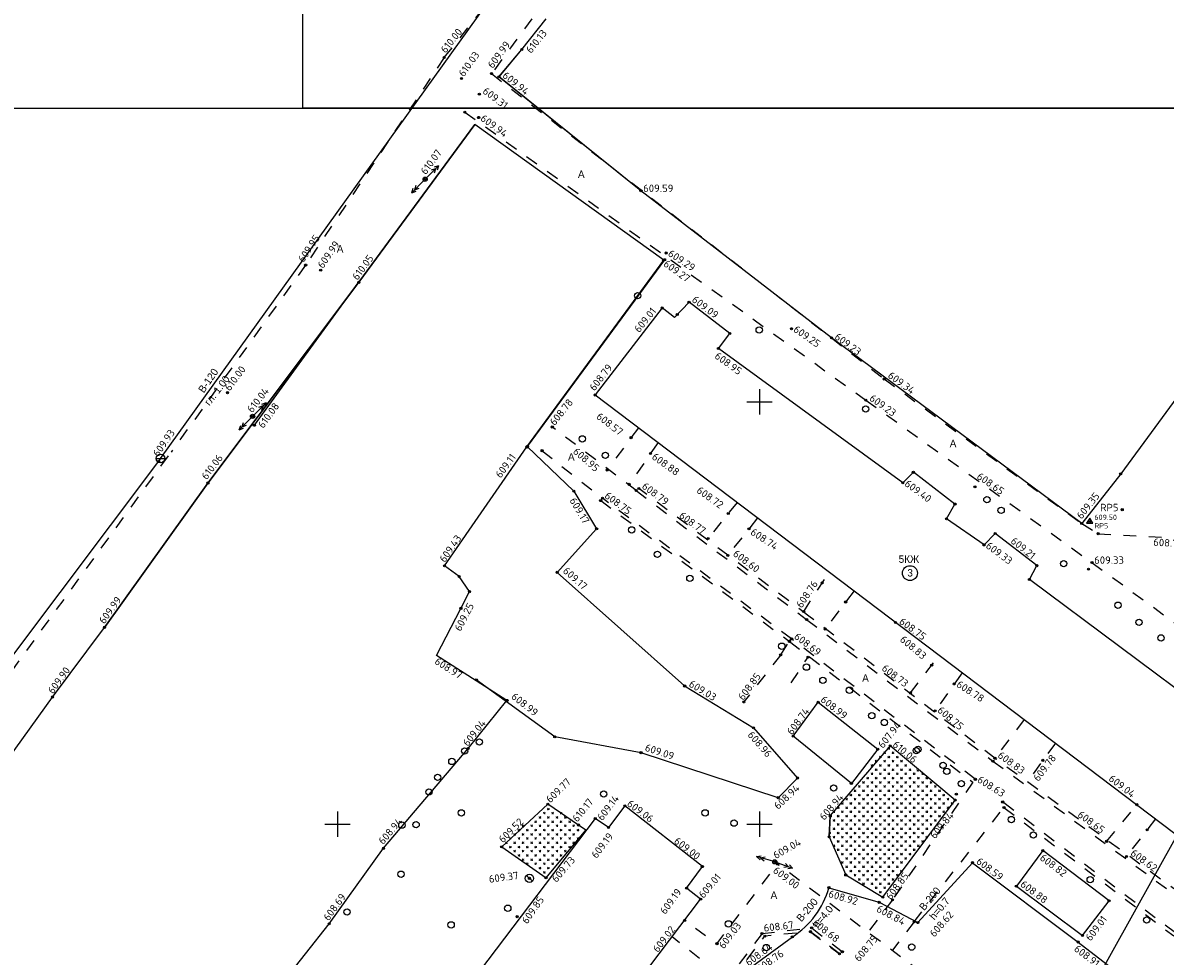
# Model space of a CAD drawing. Header units: metres. Extents: x 550378 to 551400, y 4595394 to 4596257.
# Tile 7 of 43: x 550513 to 550648, y 4595634 to 4595745. Entities that reach past the tile are written whole.
import ezdxf

# ---------------------------------------------------------------- set-up
doc = ezdxf.new("R2010")
doc.units = ezdxf.units.M
doc.header["$PDMODE"] = 32
doc.header["$PDSIZE"] = 0.25
doc.linetypes.add('Д_ТРОТ_ТРУБА', pattern=[3, 1.5, -1.5])
for name, color, linetype in [('(001) Сетка', 92, 'Continuous'), ('(003) Пункты', 7, 'Continuous'), ('(007) Здания', 7, 'Continuous'), ('(011) Колодцы', 7, 'Continuous'), ('(014) Водопровод', 5, 'ИК_Водопровод -------в--------'), ('(016) Кабель', 1, 'Continuous'), ('(020) Теплотрасса', 7, 'ИК_Теплотраса -------т--------'), ('(022) Возд. Линии', 7, 'Continuous'), ('(025) Дорога', 7, 'Continuous'), ('(036) Растительность', 7, 'Continuous'), ('(038) Деревья', 7, 'Continuous'), ('daroga', 6, 'Continuous'), ('V-CTRL-HCPT', 150, 'Continuous'), ('V-NODE', 1, 'Continuous'), ('V-NODE-TEXT', 11, 'Continuous')]:
    doc.layers.add(name, color=color, linetype=linetype)
doc.styles.add('BM-431', font='txt')
doc.styles.add('D-431', font='txt')
doc.styles.add('P-131', font='txt')
doc.styles.add('S', font='txtwr', dxfattribs={"oblique": 15})
doc.styles.get("Standard").update_dxf_attribs({"font": 'simplex.shx'})
doc.linetypes.add('GAZ_VOZDUSH', pattern='A,1,-2,["~",Standard,S=3,R=0,X=-1.5,Y=-1.5],-1,10', length=14)
doc.linetypes.add('ИК_Водопровод -------в--------', pattern='A,9,-0.6,["В",Standard,S=1.2,R=0,X=0,Y=-0.6],-1.2', length=10.8)
doc.linetypes.add('ИК_Теплотраса -------т--------', pattern='A,9,-0.6,["Т",Standard,S=1.2,R=0,X=0,Y=-0.6],-1.2', length=10.8)
doc.linetypes.add('ИК_Э_КАБ_НН', pattern='A,8,-2,["<",Standard,S=1,R=0,X=0,Y=-0.5],8,[">",Standard,S=1,R=0,X=-0.5,Y=-0.5],-2', length=20)
doc.linetypes.add('ОГРАДА_ГЛИН', pattern='A,4,["|",Standard,S=0.8,R=0,X=0,Y=-0.8],0.5,["|",Standard,S=0.8,R=0,X=0,Y=-0.8],3.5', length=8)

# ---------------------------------------------------------------- blocks, each defined once
blk = doc.blocks.new('1_416')
at = {"linetype": 'Continuous', "lineweight": 0}
h = blk.add_hatch(color=7, dxfattribs=at)
edge = h.paths.add_edge_path()
edge.add_arc((-0.4, 0.19), 0.075, 0, 360)
h = blk.add_hatch(color=7, dxfattribs=at)
edge = h.paths.add_edge_path()
edge.add_arc((0.45, 0.19), 0.075, 0, 360)
at = {"color": 7, "linetype": 'Continuous', "lineweight": 0, "flags": 128}
blk.add_lwpolyline([(-0.48, 1.12), (0.02, 0.12), (0.52, 1.12)], dxfattribs=at)
at = {"color": 7, "linetype": 'Continuous', "lineweight": 0}
for centre in [(-0.4, 0.19), (0.45, 0.19)]:
    blk.add_circle(centre, 0.075, dxfattribs=at)
blk = doc.blocks.new('d')
at = {"layer": '(038) Деревья'}
blk.add_ellipse((0, 0), major_axis=(0.265, 0.265), ratio=1, start_param=5.497787, end_param=11.780972, dxfattribs=at)
blk = doc.blocks.new('strela1')
at = {"layer": '(022) Возд. Линии'}
for p, q in [((-2, 0), (-1.5, 0.25)), ((0, 0), (-2, 0)), ((-2, 0), (-1.5, -0.25)), ((-1.5, 0), (-1, 0.25)), ((-1.5, 0), (-1, -0.25))]:
    blk.add_line(p, q, dxfattribs=at)
blk = doc.blocks.new('strela2')
at = {"layer": '(022) Возд. Линии'}
for p, q in [((0, 0), (2, 0)), ((1.5, 0), (1, 0.25)), ((1.5, 0), (1, -0.25)), ((2, 0), (1.5, 0.25)), ((2, 0), (1.5, -0.25))]:
    blk.add_line(p, q, dxfattribs=at)
blk = doc.blocks.new('STOLB')
at = {"layer": '(022) Возд. Линии'}
blk.add_circle((0, 0), 0.25, dxfattribs=at)
blk = doc.blocks.new('I01172')
blk.add_line((-1, 0), (1, 0))
blk.add_circle((0, 0), 1)
at = {"style": 'S', "oblique": 15}
for tag, p in [('Z', (1.710759, 0.304264)), ('D', (1.754081, -2.326638))]:
    blk.add_attdef(tag, p, '', height=2, dxfattribs=at)
blk = doc.blocks.new('I01171')
blk.add_line((-0.722283, 0.697501), (0.702286, -0.69785))
blk.add_circle((0, 0), 1)
at = {"color": 4, "style": 'S', "oblique": 15}
blk.add_attdef('Z', (1.616431, -1.093486), '', height=2, dxfattribs=at)
blk = doc.blocks.new('STA')
blk.add_lwpolyline([(0, 1), (-0.87, -0.5), (0.87, -0.5)], close=True)
blk.add_circle((0, 0), 0.118)
blk = doc.blocks.new('*U329', base_point=(550639.09, 4595685.82, 609.5))
at = {"layer": 'V-NODE-TEXT', "linetype": 'ByBlock', "char_height": 0.625}
for s, insert, attachment_point in [('609.50', (550639.64, 4595686.01, 609.5), 7), ('RP5', (550639.64, 4595685.63, 609.5), 1)]:
    blk.add_mtext(s, dxfattribs=dict(at, insert=insert, attachment_point=attachment_point))
blk = doc.blocks.new('*U330', base_point=(550639.089, 4595685.821, 609.497))
at = {"layer": 'V-CTRL-HCPT'}
blk.add_blockref('*U329', (550639.089, 4595685.821, 609.497), dxfattribs=at)
blk = doc.blocks.new('*U331', base_point=(550639.089, 4595685.821, 609.497))
at = {"layer": 'V-CTRL-HCPT'}
blk.add_blockref('*U330', (550639.089, 4595685.821, 609.497), dxfattribs=at)
at = {"layer": 'V-CTRL-HCPT', "xscale": 0.4166666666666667, "yscale": 0.4166666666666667, "zscale": 0.4166666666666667}
blk.add_blockref('STA', (550639.089, 4595685.821, 609.497), dxfattribs=at)

msp = doc.modelspace()

# ---------------------------------------------------------------- linework, layer by layer
at = {"layer": '(001) Сетка'}
for p, q in [((550600, 4595701.5), (550600, 4595698.5)), ((550598.5, 4595700), (550601.5, 4595700)), ((550550, 4595651.5), (550550, 4595648.5)), ((550600, 4595651.5), (550600, 4595648.5)), ((550548.5, 4595650), (550551.5, 4595650)), ((550598.5, 4595650), (550601.5, 4595650))]:
    msp.add_line(p, q, dxfattribs=at)
at = {"layer": '(003) Пункты', "color": 7}
for p in [(550562.65, 4595740.76, 610), (550571.85, 4595741.71, 610.13), (550564.7, 4595738.28, 610.03), (550568.26, 4595738.86, 609.99), (550569.13, 4595738.48, 609.94), (550566.81, 4595736.42, 609.31), (550565.1, 4595734.3, 609.97), (550566.73, 4595733.65, 609.94), (550566.74, 4595733.65, 609.96), (550560.39, 4595726.35, 610.07), (550585.95, 4595724.99, 609.59), (550588.93, 4595717.62, 609.29), (550546.24, 4595716.19, 609.95), (550588.64, 4595716.77, 609.26), (550588.75, 4595716.82, 609.27), (550548.02, 4595715.58, 609.99), (550552.53, 4595714.15, 610.06), (550588.47, 4595711.11, 609.02), (550591.64, 4595711.79, 609.1), (550590.25, 4595710.33, 609.38), (550596.48, 4595708.09, 609.15), (550603.78, 4595708.65, 609.25), (550608.51, 4595707.58, 609.23), (550595.12, 4595706.31, 608.95), (550614.77, 4595702.7, 609.34), (550536.99, 4595701.08, 610), (550580.53, 4595700.81, 608.79), (550612.59, 4595700.2, 609.23), (550539.96, 4595698.28, 610.04), (550540.17, 4595697.22, 610.08), (550575.45, 4595697.01, 608.78), (550572.43, 4595694.65, 609.11), (550572.49, 4595694.69, 609.37), (550584.78, 4595695.75, 608.57), (550574.24, 4595694.21, 608.81), (550587.08, 4595693.87, 608.88), (550528.84, 4595692.92, 608.95), (550581.94, 4595691.92, 608.95), (550616.96, 4595690.41, 609.4), (550618.21, 4595691.65, 609.16), (550642.76, 4595691.47, 609.17), (550534.67, 4595690.38, 610.06), (550578.01, 4595689.42, 608.87), (550584.56, 4595690.22, 608.75), (550585.38, 4595689.49, 608.74), (550585.7, 4595689.74, 608.79), (550625.5, 4595689.93, 608.65), (550581.18, 4595688.3, 608.72), (550581.39, 4595688.58, 608.75), (550623.14, 4595687.89, 609.2), (550596.29, 4595686.78, 608.72), (550642.95, 4595687.23, 609.42), (550622.13, 4595686.13, 609.59), (550638.15, 4595685.59, 609.35), (550639.09, 4595685.82, 609.5), (550580.7, 4595684.95, 609.18), (550593.9, 4595683.82, 608.77), (550598.74, 4595684.96, 608.74), (550627.9, 4595684.41, 609.11), (550640.1, 4595684.38, 609.3), (550626.58, 4595683.05, 609.33), (550596.23, 4595681.81, 608.6), (550639.36, 4595680.96, 609.33), (550562.69, 4595680.58, 609.43), (550576.02, 4595679.8, 609.17), (550632.84, 4595680.6, 609.22), (550638.95, 4595680.18, 609.3), (550564.43, 4595679.31, 609.29), (550607.42, 4595678.55, 608.85), (550631.95, 4595678.96, 609.86), (550565.65, 4595677.52, 609.31), (550564.63, 4595675.54, 609.25), (550610.19, 4595676.29, 608.63), (550605.22, 4595675.17, 608.76), (550605.57, 4595674.22, 608.64), (550522.43, 4595673.29, 609.99), (550607.76, 4595673.1, 608.67), (550616.1, 4595673.87, 608.75), (550603.53, 4595671.63, 608.64), (550603.79, 4595671.92, 608.69), (550602.5, 4595670.04, 608.74), (550605.74, 4595669.76, 608.87), (550620.38, 4595668.81, 608.83), (550566.45, 4595667.07, 609.07), (550591.12, 4595666.35, 609.03), (550623.05, 4595666.59, 608.78), (550516.26, 4595665.04, 609.9), (550617.88, 4595665.52, 608.73), (550570.08, 4595664.64, 608.99), (550598.14, 4595664.46, 608.86), (550606.94, 4595664.42, 608.99), (550620.8, 4595663.4, 608.75), (550599.27, 4595661.4, 608.96), (550575.74, 4595660.32, 609.11), (550603.98, 4595660.4, 608.75), (550615.47, 4595659.27, 610.07), (550565.48, 4595658.94, 609.05), (550585.96, 4595658.45, 609.09), (550613.99, 4595658.86, 607.94), (550627.64, 4595657.45, 608.83), (550627.87, 4595657.79, 608.83), (550633.55, 4595657.54, 609.78), (550604.49, 4595655.45, 608.94), (550625.55, 4595655.3, 608.63), (550610.87, 4595654.82, 608.09), (550602.19, 4595653.12, 609.61), (550623.15, 4595652.84, 609.84), (550623.3, 4595653.54, 608.79), (550628.79, 4595652.61, 608.7), (550574.93, 4595652.35, 609.77), (550584.04, 4595652.15, 609.06), (550628.94, 4595651.96, 608.87), (550644.67, 4595652.3, 609.04), (550578.56, 4595649.88, 610.17), (550580.54, 4595650.66, 609.15), (550608.37, 4595651.01, 608.94), (550608.37, 4595650.93, 608.83), (550582.1, 4595649.59, 609.2), (550608.24, 4595648.48, 608.82), (550645.9, 4595649.32, 608.72), (550555.47, 4595647.13, 608.94), (550569.46, 4595647.31, 609.52), (550641.1, 4595647.95, 608.65), (550633.55, 4595646.85, 608.82), (550643.44, 4595646.15, 608.62), (550593.22, 4595644.96, 609.01), (550601.8, 4595645.52, 609.04), (550602.14, 4595645.25, 609), (550625.21, 4595645.42, 608.59), (550572.74, 4595643.57, 609.37), (550574.71, 4595643.64, 609.73), (550610.2, 4595643.97, 608.82), (550591.36, 4595642.4, 609.19), (550608.21, 4595642.46, 608.92), (550630.41, 4595642.65, 608.88), (550593.02, 4595641.1, 609.01), (550614.17, 4595640.73, 608.84), (550614.6, 4595641.35, 608.85), (550615.73, 4595641.02, 608.93), (550641.38, 4595640.91, 608.95), (550571.3, 4595639.03, 609.85), (550549.02, 4595638.19, 608.69), (550591.12, 4595638.58, 609.02), (550606.16, 4595637.71, 608.68), (550618.3, 4595638.43, 608.7), (550618.74, 4595638.33, 608.62), (550600.29, 4595637.04, 608.67), (550600.62, 4595636.73, 608.65), (550603.88, 4595636.64, 608.71), (550606.03, 4595637.25, 608.71), (550638.23, 4595636.8, 609), (550594.95, 4595635.83, 609.03), (550637.72, 4595636.03, 608.91), (550609.46, 4595634.63, 608.68), (550609.8, 4595634.88, 608.78)]:
    msp.add_point(p, dxfattribs=at)
at = {"layer": '(007) Здания', "linetype": 'ByBlock'}
for points in [[(550638.15, 4595685.59), (550608.51, 4595707.58), (550585.95, 4595724.99), (550569.14, 4595738.48), (550571.85, 4595741.71), (550574.74, 4595745.35)], [(550585.95, 4595724.99), (550569.13, 4595738.48), (550571.85, 4595741.71)], [(550664.21, 4595720.67), (550642.76, 4595691.47), (550638.15, 4595685.59)]]:
    msp.add_lwpolyline(points, dxfattribs=at)
at = {"layer": '(007) Здания', "linetype": 'ОГРАДА_ГЛИН', "ltscale": 0.4, "flags": 128}
for points in [[(550489.23, 4595560.26), (550489.55, 4595560.75), (550495.63, 4595562.22), (550499.35, 4595564.09), (550504.99, 4595570.36), (550506.36, 4595568.94), (550513.59, 4595565.71), (550517.61, 4595573.09), (550514.55, 4595575.9), (550509.04, 4595580.56), (550514.79, 4595587.44), (550516.96, 4595588), (550526.29, 4595600.29), (550541.95, 4595620.95), (550537.81, 4595623.97), (550549.02, 4595638.19), (550555.47, 4595647.13), (550565.48, 4595658.94), (550570.08, 4595664.64), (550566.45, 4595666.94), (550561.72, 4595669.94), (550564.63, 4595675.54), (550565.65, 4595677.52), (550564.43, 4595679.31), (550562.69, 4595680.58), (550572.43, 4595694.65), (550588.64, 4595716.77), (550566.26, 4595732.82), (550552.53, 4595714.15), (550534.67, 4595690.38), (550522.43, 4595673.29)], [(550504.63, 4595648.88), (550516.26, 4595665.04), (550522.43, 4595673.29), (550534.67, 4595690.38), (550552.53, 4595714.15), (550566.26, 4595732.82)]]:
    msp.add_lwpolyline(points, dxfattribs=at)
at = {"layer": '(007) Здания', "linetype": 'ByBlock', "flags": 128}
msp.add_lwpolyline([(550534.67, 4595690.38), (550552.53, 4595714.15)], dxfattribs=at)
at = {"layer": '(007) Здания', "flags": 128}
for points in [[(550626.58, 4595683.05), (550622.13, 4595686.13), (550623.14, 4595687.89), (550618.21, 4595691.65), (550616.96, 4595690.41), (550595.12, 4595706.31), (550596.48, 4595708.1), (550591.64, 4595711.79), (550589.92, 4595709.99), (550588.47, 4595711.11), (550580.53, 4595700.81), (550651.92, 4595646.8), (550660.02, 4595657.34), (550658.23, 4595658.73), (550659.54, 4595660.55), (550654.61, 4595664.34), (550653.37, 4595663), (550631.95, 4595678.97), (550632.84, 4595680.6), (550627.9, 4595684.41)], [(550580.54, 4595650.66), (550525.73, 4595578.35), (550526.81, 4595577.21), (550525.3, 4595574.59), (550534.51, 4595567.28), (550536.68, 4595569.87), (550538.28, 4595568.75), (550593.02, 4595641.1), (550591.36, 4595642.4), (550593.22, 4595644.96), (550584.04, 4595652.15), (550582.1, 4595649.59)]]:
    msp.add_lwpolyline(points, close=True, dxfattribs=at)
at = {"layer": '(007) Здания'}
msp.add_circle((550617.8, 4595679.71), 0.88, dxfattribs=at)
at = {"layer": '(014) Водопровод', "flags": 128}
for points in [[(550529.05, 4595693.28), (550576.04, 4595758.74), (550644.35, 4595836.51)], [(550529.05, 4595693.28), (550493.36, 4595645.86)]]:
    msp.add_lwpolyline(points, dxfattribs=at)
at = {"layer": '(016) Кабель', "linetype": 'ИК_Э_КАБ_НН', "flags": 128}
msp.add_lwpolyline([(550630.96, 4595615.47), (550649.45, 4595648.67)], dxfattribs=at)
at = {"layer": '(020) Теплотрасса', "linetype": 'GAZ_VOZDUSH', "flags": 128}
msp.add_lwpolyline([(550562.73, 4595594.84, 0.187339), (550566.9, 4595591.37), (550582.55, 4595612.22), (550598.59, 4595632.78), (550603.88, 4595636.64, 0.183979), (550608.21, 4595642.46), (550614.17, 4595640.73), (550618.74, 4595638.33), (550618.74, 4595638.33), (550625.21, 4595645.42), (550637.72, 4595636.03), (550647.85, 4595628.25, 0.230069), (550655.1, 4595622.76), (550657.56, 4595621.11), (550673.32, 4595640.32), (550683.34, 4595652.6, 0.226091), (550687.43, 4595658.29), (550703.01, 4595679.33), (550723.09, 4595706.54), (550742.75, 4595733.08)], format="xyb", dxfattribs=at)
at = {"layer": '(025) Дорога', "linetype": 'Д_ТРОТ_ТРУБА', "flags": 128}
for points in [[(550647.79, 4595831.28), (550630.07, 4595812.6), (550605.16, 4595785.38), (550588.37, 4595766.19), (550568.26, 4595738.86)], [(550562.65, 4595740.76), (550601.77, 4595789.68), (550626.46, 4595816.94)], [(550562.65, 4595740.76), (550546.24, 4595716.19)], [(550568.26, 4595738.86), (550614.77, 4595702.7)], [(550565.1, 4595734.3), (550612.59, 4595700.2)], [(550546.24, 4595716.19), (550530.3, 4595694.02)], [(550614.77, 4595702.7), (550638.15, 4595685.59)], [(550612.59, 4595700.2), (550639.36, 4595680.96)], [(550585.38, 4595689.49), (550575.45, 4595697.01)], [(550585.66, 4595696.93), (550581.94, 4595691.92)], [(550587.99, 4595695.17), (550584.56, 4595690.22)], [(550415.46, 4595545.9), (550428.86, 4595556.16), (550446.19, 4595579.12), (550472.49, 4595614.57), (550530.3, 4595694.02)], [(550574.24, 4595694.21), (550581.39, 4595688.58)], [(550585.38, 4595689.49), (550605.57, 4595674.22)], [(550605.85, 4595674.62), (550585.7, 4595689.74)], [(550581.18, 4595688.3), (550603.53, 4595671.63)], [(550603.79, 4595671.92), (550581.39, 4595688.58)], [(550597.35, 4595688.09), (550593.9, 4595683.82)], [(550599.77, 4595686.25), (550596.23, 4595681.81)], [(550638.15, 4595685.59), (550640.1, 4595684.38)], [(550640.1, 4595684.38), (550651.25, 4595683.74)], [(550605.22, 4595675.17), (550608.26, 4595679.84)], [(550639.36, 4595680.96), (550649.45, 4595673.62)], [(550611.19, 4595677.62), (550607.76, 4595673.1)], [(550627.87, 4595657.79), (550605.85, 4595674.62)], [(550605.57, 4595674.22), (550627.64, 4595657.45)], [(550602.5, 4595670.04), (550603.53, 4595671.63)], [(550603.53, 4595671.63), (550603.73, 4595671.96)], [(550603.53, 4595671.63), (550625.25, 4595654.96)], [(550625.49, 4595655.35), (550603.79, 4595671.92)], [(550602.5, 4595670.04), (550598.14, 4595664.46)], [(550603.72, 4595666.71), (550605.74, 4595669.76)], [(550617.88, 4595665.52), (550621.28, 4595669.98)], [(550624, 4595667.92), (550620.8, 4595663.4)], [(550631.34, 4595662.37), (550627.87, 4595657.79)], [(550635.03, 4595659.58), (550631.69, 4595655)], [(550627.64, 4595657.45), (550654.24, 4595637.91)], [(550654.74, 4595638.18), (550627.87, 4595657.79)], [(550625.25, 4595654.96), (550615.73, 4595641.02)], [(550618.3, 4595638.43), (550628.94, 4595651.96)], [(550649.24, 4595637.1), (550628.79, 4595652.61)], [(550628.94, 4595651.96), (550649.04, 4595636.77)], [(550641.1, 4595647.95), (550644.67, 4595652.29)], [(550646.89, 4595650.61), (550643.44, 4595646.15)], [(550592.39, 4595637.67), (550594.95, 4595635.83), (550602.14, 4595645.25)], [(550640.65, 4595616.2), (550602.14, 4595645.25)], [(550615.73, 4595641.02), (550612.86, 4595637.22)], [(550618.3, 4595638.43), (550615.75, 4595635.08)], [(550600.29, 4595637.04), (550581.87, 4595612.7)], [(550582.15, 4595612.51), (550600.62, 4595636.73)], [(550585.72, 4595631.45), (550589.56, 4595628.53), (550593.47, 4595633.62), (550589.64, 4595636.63)], [(550600.29, 4595637.04), (550606.16, 4595637.71), (550609.8, 4595634.88)], [(550609.46, 4595634.63), (550606.03, 4595637.25), (550600.62, 4595636.73)], [(550606.03, 4595637.25), (550609.46, 4595634.63)]]:
    msp.add_lwpolyline(points, dxfattribs=at)
for points in [[(550545.89, 4596034.75), (551299.93, 4596034.75), (551299.93, 4595734.75), (550545.89, 4595734.75)], [(550378.18, 4595734.75), (551146.19, 4595734.75), (551146.19, 4595394.24), (550378.18, 4595394.24)], [(550615.47, 4595659.27), (550608.37, 4595651.01), (550608.24, 4595648.48), (550610.2, 4595643.97), (550614.6, 4595641.35), (550623.15, 4595652.84)], [(550578.56, 4595649.88), (550574.93, 4595652.35), (550569.46, 4595647.31), (550574.71, 4595643.64), (550579.44, 4595649.28)]]:
    msp.add_lwpolyline(points, close=True)
msp.add_lwpolyline([(550638.15, 4595685.59), (550608.51, 4595707.58), (550585.95, 4595724.99), (550569.13, 4595738.48)])
at = {"layer": 'daroga', "color": 5, "flags": 128}
for points in [[(550588.75, 4595716.82), (550572.49, 4595694.69)], [(550540.17, 4595697.22), (550552.46, 4595714.08)], [(550623.3, 4595653.54), (550623.3, 4595653.54)], [(550608.24, 4595648.48), (550608.37, 4595650.93)]]:
    msp.add_lwpolyline(points, dxfattribs=at)
at = {"layer": 'daroga', "color": 0, "flags": 128}
for points in [[(550572.49, 4595694.69), (550578.01, 4595689.42)], [(550578.01, 4595689.42), (550580.7, 4595684.95)], [(550580.7, 4595684.95), (550576.02, 4595679.8)], [(550576.02, 4595679.8), (550591.12, 4595666.35)], [(550575.74, 4595660.32), (550566.45, 4595667.07)], [(550591.12, 4595666.35), (550599.27, 4595661.4)], [(550603.98, 4595660.4), (550606.94, 4595664.42)], [(550606.94, 4595664.42), (550613.99, 4595658.86)], [(550599.27, 4595661.4), (550604.49, 4595655.45)], [(550585.96, 4595658.45), (550575.74, 4595660.32)], [(550610.87, 4595654.82), (550603.98, 4595660.4)], [(550602.19, 4595653.12), (550585.96, 4595658.45)], [(550613.99, 4595658.86), (550610.87, 4595654.82)], [(550604.49, 4595655.45), (550602.19, 4595653.12)], [(550633.55, 4595646.85), (550630.41, 4595642.65)], [(550641.38, 4595640.91), (550633.55, 4595646.85)], [(550630.41, 4595642.65), (550638.23, 4595636.8)], [(550638.23, 4595636.8), (550641.38, 4595640.91)]]:
    msp.add_lwpolyline(points, dxfattribs=at)
at = {"layer": 'daroga', "color": 1, "flags": 128}
msp.add_lwpolyline([(550618.74, 4595638.33), (550618.74, 4595638.33)], dxfattribs=at)

# ---------------------------------------------------------------- block references
at = {"layer": '(011) Колодцы', "lineweight": 0, "xscale": 0.5, "yscale": 0.5, "zscale": 0.5}
msp.add_blockref('I01172', (550529.05, 4595693.28, 609.93), dxfattribs=at)
at = {"layer": '(011) Колодцы', "color": 30, "true_color": 0xf8991e, "xscale": 0.5, "yscale": 0.5, "zscale": 0.5}
msp.add_blockref('I01171', (550572.74, 4595643.57, 609.37), dxfattribs=at)
at = {"layer": '(022) Возд. Линии'}
for name, p, rotation in [('strela2', (550560.57, 4595726.53, 610.07), 45.22739072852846), ('strela1', (550560.21, 4595726.17, 610.07), 45.22739072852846), ('STOLB', (550560.39, 4595726.35, 610.07), 269.7973160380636), ('strela2', (550540.14, 4595698.45, 610.04), 45.22739072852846), ('strela1', (550539.78, 4595698.1, 610.04), 45.22739072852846), ('STOLB', (550539.96, 4595698.28, 610.04), 269.7973160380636), ('strela1', (550601.56, 4595645.59, 609.04), 343.7183424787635), ('strela2', (550602.03, 4595645.44, 609.04), 340.2124878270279)]:
    msp.add_blockref(name, p, dxfattribs=dict(at, rotation=rotation))
msp.add_blockref('STOLB', (550601.8, 4595645.52, 609.04), dxfattribs=at)
at = {"layer": '(036) Растительность', "lineweight": 0, "xscale": 0.2, "yscale": 0.2}
for p in [(550614.3, 4595657.83), (550614.8, 4595658.33), (550615.3, 4595658.83), (550615.3, 4595657.83), (550615.8, 4595658.33), (550616.3, 4595657.83), (550613.3, 4595656.83), (550613.8, 4595657.33), (550614.3, 4595656.83), (550614.8, 4595657.33), (550615.3, 4595656.83), (550615.8, 4595657.33), (550616.3, 4595656.83), (550616.8, 4595657.33), (550617.3, 4595656.83), (550612.8, 4595655.33), (550613.3, 4595655.83), (550613.8, 4595656.33), (550613.8, 4595655.33), (550614.3, 4595655.83), (550614.8, 4595656.33), (550614.8, 4595655.33), (550615.3, 4595655.83), (550615.8, 4595656.33), (550615.8, 4595655.33), (550616.3, 4595655.83), (550616.8, 4595656.33), (550616.8, 4595655.33), (550617.3, 4595655.83), (550617.8, 4595656.33), (550617.8, 4595655.33), (550618.3, 4595655.83), (550618.7, 4595656.22), (550618.8, 4595655.33), (550619.3, 4595655.83), (550619.8, 4595655.33), (550611.3, 4595653.83), (550611.8, 4595654.33), (550612.3, 4595654.83), (550612.3, 4595653.83), (550612.8, 4595654.33), (550613.3, 4595654.83), (550613.3, 4595653.83), (550613.8, 4595654.33), (550614.3, 4595654.83), (550614.3, 4595653.83), (550614.8, 4595654.33), (550615.3, 4595654.83), (550615.3, 4595653.83), (550615.8, 4595654.33), (550616.3, 4595654.83), (550616.3, 4595653.83), (550616.8, 4595654.33), (550617.3, 4595654.83), (550617.3, 4595653.83), (550617.8, 4595654.33), (550618.3, 4595654.83), (550618.3, 4595653.83), (550618.8, 4595654.33), (550619.3, 4595654.83), (550619.3, 4595653.83), (550619.8, 4595654.33), (550620.3, 4595654.83), (550620.3, 4595653.83), (550620.8, 4595654.33), (550621.3, 4595653.83), (550610.3, 4595652.83), (550610.8, 4595653.33), (550611.3, 4595652.83), (550611.8, 4595653.33), (550612.3, 4595652.83), (550612.8, 4595653.33), (550613.3, 4595652.83), (550613.8, 4595653.33), (550614.3, 4595652.83), (550614.8, 4595653.33), (550615.3, 4595652.83), (550615.8, 4595653.33), (550616.3, 4595652.83), (550616.8, 4595653.33), (550617.3, 4595652.83), (550617.8, 4595653.33), (550618.3, 4595652.83), (550618.8, 4595653.33), (550619.3, 4595652.83), (550619.8, 4595653.33), (550620.3, 4595652.83), (550620.8, 4595653.33), (550621.3, 4595652.83), (550621.8, 4595653.33), (550622.3, 4595652.83), (550574.49, 4595651.17), (550574.99, 4595651.67), (550575.49, 4595651.17), (550576.49, 4595651.17), (550608.8, 4595651.33), (550609.3, 4595651.83), (550609.8, 4595652.33), (550609.8, 4595651.33), (550610.3, 4595651.83), (550610.8, 4595652.33), (550610.8, 4595651.33), (550611.3, 4595651.83), (550611.8, 4595652.33), (550611.8, 4595651.33), (550612.3, 4595651.83), (550612.8, 4595652.33), (550612.8, 4595651.33), (550613.3, 4595651.83), (550613.8, 4595652.33), (550613.8, 4595651.33), (550614.3, 4595651.83), (550614.8, 4595652.33), (550614.8, 4595651.33), (550615.3, 4595651.83), (550615.8, 4595652.33), (550615.8, 4595651.33), (550616.3, 4595651.83), (550616.8, 4595652.33), (550616.8, 4595651.33), (550617.3, 4595651.83), (550617.8, 4595652.33), (550617.8, 4595651.33), (550618.3, 4595651.83), (550618.8, 4595652.33), (550618.8, 4595651.33), (550619.3, 4595651.83), (550619.8, 4595652.33), (550619.8, 4595651.33), (550620.3, 4595651.83), (550620.8, 4595652.33), (550620.8, 4595651.33), (550621.3, 4595651.83), (550621.8, 4595652.33), (550621.8, 4595651.33), (550622.3, 4595651.83), (550622.8, 4595652.33), (550573.49, 4595650.17), (550573.99, 4595650.67), (550574.49, 4595650.17), (550574.99, 4595650.67), (550575.49, 4595650.17), (550575.99, 4595650.67), (550576.49, 4595650.17), (550576.99, 4595650.67), (550577.49, 4595650.17), (550608.8, 4595650.33), (550609.3, 4595650.83), (550609.3, 4595649.83), (550609.8, 4595650.33), (550610.3, 4595650.83), (550610.3, 4595649.83), (550610.8, 4595650.33), (550611.3, 4595650.83), (550611.3, 4595649.83), (550611.8, 4595650.33), (550612.3, 4595650.83), (550612.3, 4595649.83), (550612.8, 4595650.33), (550613.3, 4595650.83), (550613.3, 4595649.83), (550613.8, 4595650.33), (550614.3, 4595650.83), (550614.3, 4595649.83), (550614.8, 4595650.33), (550615.3, 4595650.83), (550615.3, 4595649.83), (550615.8, 4595650.33), (550616.3, 4595650.83), (550616.3, 4595649.83), (550616.8, 4595650.33), (550617.3, 4595650.83), (550617.3, 4595649.83), (550617.8, 4595650.33), (550618.3, 4595650.83), (550618.3, 4595649.83), (550618.8, 4595650.33), (550619.3, 4595650.83), (550619.3, 4595649.83), (550619.8, 4595650.33), (550620.3, 4595650.83), (550620.3, 4595649.83), (550620.8, 4595650.33), (550621.3, 4595650.83), (550570.99, 4595648.67), (550571.49, 4595649.17), (550571.99, 4595649.67), (550571.99, 4595648.67), (550572.49, 4595649.17), (550572.99, 4595649.67), (550572.99, 4595648.67), (550573.49, 4595649.17), (550573.99, 4595649.67), (550573.99, 4595648.67), (550574.49, 4595649.17), (550574.99, 4595649.67), (550574.99, 4595648.67), (550575.49, 4595649.17), (550575.99, 4595649.67), (550575.99, 4595648.67), (550576.49, 4595649.17), (550576.99, 4595649.67), (550576.99, 4595648.67), (550577.49, 4595649.17), (550577.99, 4595649.67), (550577.99, 4595648.67), (550578.49, 4595649.17), (550608.3, 4595648.83), (550608.8, 4595649.33), (550609.3, 4595648.83), (550609.8, 4595649.33), (550610.3, 4595648.83), (550610.8, 4595649.33), (550611.3, 4595648.83), (550611.8, 4595649.33), (550612.3, 4595648.83), (550612.8, 4595649.33), (550613.3, 4595648.83), (550613.8, 4595649.33), (550614.3, 4595648.83), (550614.8, 4595649.33), (550615.3, 4595648.83), (550615.8, 4595649.33), (550616.3, 4595648.83), (550616.8, 4595649.33), (550617.3, 4595648.83), (550617.8, 4595649.33), (550618.3, 4595648.83), (550618.8, 4595649.33), (550619.3, 4595648.83), (550619.8, 4595649.33), (550569.99, 4595647.67), (550570.49, 4595648.17), (550570.49, 4595647.17), (550570.99, 4595647.67), (550571.49, 4595648.17), (550571.49, 4595647.17), (550571.99, 4595647.67), (550572.49, 4595648.17), (550572.49, 4595647.17), (550572.99, 4595647.67), (550573.49, 4595648.17), (550573.49, 4595647.17), (550573.99, 4595647.67), (550574.49, 4595648.17), (550574.49, 4595647.17), (550574.99, 4595647.67), (550575.49, 4595648.17), (550575.49, 4595647.17), (550575.99, 4595647.67), (550576.49, 4595648.17), (550576.49, 4595647.17), (550576.99, 4595647.67), (550577.49, 4595648.17), (550577.49, 4595647.17), (550577.99, 4595647.67), (550578.49, 4595648.17), (550608.8, 4595648.33), (550608.8, 4595647.33), (550609.3, 4595647.83), (550609.8, 4595648.33), (550609.8, 4595647.33), (550610.3, 4595647.83), (550610.8, 4595648.33), (550610.8, 4595647.33), (550611.3, 4595647.83), (550611.8, 4595648.33), (550611.8, 4595647.33), (550612.3, 4595647.83), (550612.8, 4595648.33), (550612.8, 4595647.33), (550613.3, 4595647.83), (550613.8, 4595648.33), (550613.8, 4595647.33), (550614.3, 4595647.83), (550614.8, 4595648.33), (550614.8, 4595647.33), (550615.3, 4595647.83), (550615.8, 4595648.33), (550615.8, 4595647.33), (550616.3, 4595647.83), (550616.8, 4595648.33), (550616.8, 4595647.33), (550617.3, 4595647.83), (550617.8, 4595648.33), (550617.8, 4595647.33), (550618.3, 4595647.83), (550618.8, 4595648.33), (550618.8, 4595647.33), (550619.3, 4595647.83), (550619.8, 4595648.33), (550570.99, 4595646.67), (550571.49, 4595646.17), (550571.99, 4595646.67), (550571.99, 4595645.67), (550572.49, 4595646.17), (550572.99, 4595646.67), (550572.99, 4595645.67), (550573.49, 4595646.17), (550573.99, 4595646.67), (550573.99, 4595645.67), (550574.49, 4595646.17), (550574.99, 4595646.67), (550574.99, 4595645.67), (550575.49, 4595646.17), (550575.99, 4595646.67), (550575.99, 4595645.67), (550576.49, 4595646.17), (550576.99, 4595646.67), (550609.3, 4595646.83), (550609.8, 4595646.33), (550610.3, 4595646.83), (550610.3, 4595645.83), (550610.8, 4595646.33), (550611.3, 4595646.83), (550611.3, 4595645.83), (550611.8, 4595646.33), (550612.3, 4595646.83), (550612.3, 4595645.83), (550612.8, 4595646.33), (550613.3, 4595646.83), (550613.3, 4595645.83), (550613.8, 4595646.33), (550614.3, 4595646.83), (550614.3, 4595645.83), (550614.8, 4595646.33), (550615.3, 4595646.83), (550615.3, 4595645.83), (550615.8, 4595646.33), (550616.3, 4595646.83), (550616.3, 4595645.83), (550616.8, 4595646.33), (550617.3, 4595646.83), (550617.3, 4595645.83), (550617.8, 4595646.33), (550618.3, 4595646.83), (550572.49, 4595645.17), (550573.49, 4595645.17), (550573.99, 4595644.67), (550574.49, 4595645.17), (550574.99, 4595644.67), (550575.49, 4595645.17), (550609.8, 4595645.33), (550610.3, 4595644.83), (550610.8, 4595645.33), (550610.8, 4595644.33), (550611.3, 4595644.83), (550611.8, 4595645.33), (550611.8, 4595644.33), (550612.3, 4595644.83), (550612.8, 4595645.33), (550612.8, 4595644.33), (550613.3, 4595644.83), (550613.8, 4595645.33), (550613.8, 4595644.33), (550614.3, 4595644.83), (550614.8, 4595645.33), (550614.8, 4595644.33), (550615.3, 4595644.83), (550615.8, 4595645.33), (550615.8, 4595644.33), (550616.3, 4595644.83), (550616.8, 4595645.33), (550616.8, 4595644.33), (550574.49, 4595644.17), (550611.3, 4595643.83), (550611.8, 4595643.33), (550612.3, 4595643.83), (550612.8, 4595643.33), (550613.3, 4595643.83), (550613.8, 4595643.33), (550614.3, 4595643.83), (550614.8, 4595643.33), (550615.3, 4595643.83), (550615.8, 4595643.33), (550616.3, 4595643.83), (550612.3, 4595642.83), (550613.3, 4595642.83), (550613.8, 4595642.33), (550614.3, 4595642.83), (550614.3, 4595641.83), (550614.8, 4595642.33), (550615.3, 4595642.83)]:
    msp.add_blockref('1_416', p, dxfattribs=at)
at = {"layer": '(038) Деревья', "linetype": 'Continuous'}
for p in [(550585.56, 4595712.56, 609.06), (550599.95, 4595708.5, 609.12), (550612.57, 4595699.14, 609.07), (550579, 4595695.61, 608.86), (550581.74, 4595693.65, 608.69), (550626.92, 4595688.41, 609.09), (550628.6, 4595687.14, 609.21), (550584.85, 4595684.83, 609.05), (550587.9, 4595681.94, 608.96), (550636.01, 4595680.84, 609.25), (550591.74, 4595679.1, 608.82), (550642.44, 4595675.91, 609.31), (550644.94, 4595673.88, 609.16), (550647.54, 4595672.04, 609.18), (550602.63, 4595671.06, 608.89), (550605.55, 4595668.58, 608.98), (550607.49, 4595667.02, 608.97), (550610.64, 4595665.85, 609.67), (550613.29, 4595662.84, 608.68), (550614.77, 4595662.03, 609.4), (550566.81, 4595659.71, 608.97), (550565.07, 4595658.64, 608.95), (550618.56, 4595658.69, 608.6), (550618.76, 4595658.84, 609.04), (550563.56, 4595657.41, 609.02), (550621.73, 4595656.96, 609.26), (550561.87, 4595655.54, 609.08), (550622.17, 4595656.24, 609.11), (550560.84, 4595653.8, 608.9), (550608.77, 4595654.26, 608.79), (550623.9, 4595654.79, 608.33), (550581.54, 4595653.55, 609.26), (550564.68, 4595651.32, 609.18), (550593.55, 4595651.32, 609.02), (550557.64, 4595649.87, 609.01), (550559.32, 4595649.93, 608.85), (550596.98, 4595650.11, 608.84), (550629.82, 4595650.53, 608.8), (550632.42, 4595648.71, 608.63), (550557.54, 4595644.06, 609), (550639.15, 4595643.42, 608.49), (550551.14, 4595639.58, 608.96), (550570.18, 4595640.03, 609.85), (550563.47, 4595638.06, 608.97), (550596.31, 4595638.18, 609.37), (550645.83, 4595638.63, 608.9), (550600.8, 4595635.38, 609.08), (550618.02, 4595635.43, 608.75)]:
    msp.add_blockref('d', p, dxfattribs=at)
at = {"layer": 'V-NODE'}
msp.add_blockref('*U331', (550639.09, 4595685.82, 609.5), dxfattribs=at)

# ---------------------------------------------------------------- texts
at = {"layer": '(003) Пункты', "color": 7}
for s, rotation, p in [('610.00', 51.3559, (550562.82, 4595741.21, 610)), ('610.13', 51.552, (550572.94, 4595741.18, 610.13)), ('609.99', 53.6438, (550568.41, 4595739.4)), ('610.03', 54.2597, (550564.97, 4595738.4, 610.03)), ('609.94', 321.2111, (550569.46, 4595738.49, 609.94)), ('609.31', 323.1311, (550567.11, 4595736.62, 609.31)), ('609.94', 323.849, (550566.85, 4595733.38, 609.94)), ('610.07', 53.5056, (550560.47, 4595726.82, 610.07)), ('609.95', 56.2621, (550546, 4595716.43, 609.95)), ('609.99', 55.2205, (550548.29, 4595715.71, 609.99)), ('610.05', 53.7237, (550552.38, 4595714.32, 610.05)), ('609.29', 326.6672, (550589.06, 4595717.35, 609.29)), ('609.27', 324.1769, (550588.52, 4595716.15, 609.26)), ('609.09', 322.8553, (550591.89, 4595711.93, 609.1)), ('609.01', 51.4236, (550585.75, 4595708.11, 609.02)), ('609.25', 325.2484, (550603.91, 4595708.38, 609.25)), ('609.23', 323.4219, (550608.79, 4595707.52, 609.23)), ('608.95', 323.9446, (550594.59, 4595705.24, 608.95)), ('610.00', 53.4566, (550537.26, 4595701.2, 610)), ('608.79', 52.3077, (550580.45, 4595701.21, 608.79)), ('609.34', 323.8047, (550615.1, 4595702.94, 609.34)), ('610.04', 51.9949, (550539.91, 4595698.62, 610.04)), ('610.08', 53.907, (550541.22, 4595696.78, 610.08)), ('608.78', 51.0602, (550575.73, 4595697.11, 608.78)), ('609.23', 324.2991, (550612.91, 4595700.24, 609.23)), ('608.57', 322.6277, (550580.58, 4595698.1, 608.57)), ('609.93', 55.2339, (550528.79, 4595693.41, 609.93)), ('610.06', 53.0584, (550534.52, 4595690.7, 610.06)), ('609.11', 53.7637, (550569.34, 4595690.89, 609.11)), ('608.95', 319.3857, (550577.82, 4595693.98, 608.95)), ('608.88', 324.4082, (550587.15, 4595693.3, 608.88)), ('609.40', 323.656, (550617.08, 4595690.13, 609.4)), ('608.65', 325.1119, (550625.63, 4595690.97, 608.65)), ('608.75', 323.3563, (550581.55, 4595688.7, 608.75)), ('608.79', 323.1014, (550585.97, 4595689.83, 608.79)), ('608.72', 324.6036, (550592.45, 4595689.33, 608.72)), ('609.35', 51.8168, (550638.14, 4595686.03, 609.35)), ('609.17', 300.4417, (550577.45, 4595688.32, 609.18)), ('608.77', 323.1014, (550590.38, 4595686.36, 608.77)), ('609.43', 55.3201, (550562.72, 4595680.9, 609.43)), ('608.74', 326.6307, (550598.83, 4595684.36, 608.74)), ('609.21', 321.4267, (550629.65, 4595683.36, 609.22)), ('608.77', 356.5088, (550646.6, 4595682.96, 608.78)), ('608.60', 323.1014, (550596.76, 4595681.84, 608.6)), ('609.33', 323.6448, (550626.7, 4595682.77, 609.33)), ('609.17', 318.3204, (550576.62, 4595679.86, 609.17)), ('608.76', 56.2702, (550604.99, 4595675.5, 608.76)), ('609.99', 54.3388, (550522.4, 4595673.62, 609.99)), ('609.25', 62.584, (550564.59, 4595672.75, 609.25)), ('608.75', 323.9279, (550616.44, 4595673.8, 608.75)), ('608.69', 322.6418, (550604, 4595672.04, 608.69)), ('608.83', 320.1436, (550616.53, 4595671.72, 608.83)), ('608.97', 327.6533, (550561.42, 4595669.04, 608.97)), ('608.73', 322.6502, (550614.38, 4595668.29, 608.73)), ('609.90', 54.1573, (550516.34, 4595665.33, 609.9)), ('608.85', 53.7406, (550598.08, 4595664.57, 608.86)), ('609.03', 328.7186, (550591.53, 4595666.35, 609.03)), ('608.78', 327.107, (550623.22, 4595666.32, 608.78)), ('608.99', 321.8252, (550570.5, 4595664.94, 608.99)), ('608.99', 321.7596, (550607.13, 4595664.58, 608.99)), ('608.74', 53.7406, (550603.85, 4595660.47, 608.75)), ('608.75', 319.8151, (550620.97, 4595663.35, 608.75)), ('609.04', 51.971, (550565.46, 4595659.12, 608.85)), ('607.94', 51.4437, (550614.62, 4595658.88)), ('608.96', 310.9054, (550598.52, 4595660.52, 608.96)), ('609.09', 341.8365, (550586.34, 4595658.69, 609.09)), ('610.06', 320.083, (550615.66, 4595659.26)), ('608.83', 323.878, (550628.11, 4595657.96, 608.83)), ('609.78', 52.4882, (550633.02, 4595654.97, 609.78)), ('609.77', 44.3378, (550575.22, 4595652.43, 609.77)), ('608.63', 328.0302, (550625.69, 4595655.03, 608.63)), ('609.04', 322.4577, (550641.25, 4595655.22, 609.04)), ('608.94', 43.451, (550602.2, 4595651.66, 608.94)), ('610.17', 50.9676, (550578.41, 4595650.16, 610.17)), ('609.14', 52.7177, (550581.38, 4595650.32, 609.15)), ('609.06', 323.1249, (550584.21, 4595652.24, 609.06)), ('608.94', 49.3731, (550607.66, 4595650.37, 608.94)), ('609.84', 50.6476, (550620.77, 4595648.17, 609.84)), ('608.65', 323.878, (550637.57, 4595650.93, 608.65)), ('608.94', 49.6874, (550555.43, 4595647.5, 608.94)), ('609.52', 44.2688, (550569.6, 4595647.7, 609.52)), ('609.19', 52.8447, (550580.69, 4595645.85, 609.2)), ('609.00', 322.6726, (550589.77, 4595647.82, 609.01)), ('609.04', 29.4415, (550601.92, 4595645.83, 609.04)), ('609.73', 49.6332, (550575.95, 4595643.01, 609.73)), ('608.59', 323.0964, (550625.57, 4595645.41, 608.59)), ('608.82', 322.7629, (550633.1, 4595645.83, 608.82)), ('608.62', 323.878, (550643.84, 4595646.38, 608.62)), ('609.00', 322.9795, (550601.5, 4595644.34, 609)), ('609.37', 7.6939, (550568, 4595643.03, 609.37)), ('609.01', 49.6347, (550593.35, 4595641.13, 609.01)), ('608.85', 53.3612, (550615.57, 4595640.95, 608.85)), ('608.88', 323.1853, (550630.79, 4595642.7, 608.88)), ('608.69', 54.2026, (550548.97, 4595638.46, 608.69)), ('609.19', 53.9833, (550588.84, 4595639.23, 609.19)), ('608.92', 343.8566, (550608.07, 4595641.37, 608.92)), ('609.85', 55.178, (550572.48, 4595638.09, 609.85)), ('608.84', 332.2704, (550613.75, 4595639.68, 608.84)), ('608.62', 48.9148, (550620.7, 4595636.54, 608.62)), ('609.01', 52.5259, (550639.2, 4595636.07, 609)), ('609.02', 52.6343, (550587.96, 4595634.72, 609.02)), ('609.03', 52.8868, (550595.78, 4595635.14, 609.03)), ('608.67', 6.4601, (550600.53, 4595637.24, 608.67)), ('608.68', 322.1664, (550606.18, 4595638.12, 608.68)), ('608.75', 50.264, (550611.79, 4595633.62, 608.75)), ('608.64', 36.1239, (550598.71, 4595633.13, 608.64)), ('608.76', 35.1649, (550600.05, 4595632.41, 608.76)), ('608.91', 322.5154, (550637.15, 4595635.06, 608.91))]:
    msp.add_text(s, height=0.88, rotation=rotation, dxfattribs=at).set_placement(p)
for s, p in [('609.59', (550586.21, 4595724.84, 609.59)), ('RP5', (550640.32, 4595687.04, 609.5)), ('609.33', (550639.62, 4595680.81, 609.33))]:
    msp.add_text(s, height=0.88, dxfattribs=at).set_placement(p)
at = {"layer": '(007) Здания', "style": 'P-131'}
for s, p in [('5КЖ', (550616.47, 4595680.93)), ('3', (550617.5, 4595679.31))]:
    msp.add_text(s, height=0.88, dxfattribs=at).set_placement(p)
at = {"layer": '(014) Водопровод', "color": 0, "linetype": 'Continuous', "style": 'D-431'}
for s, rotation, p in [('В-120', 55.5066, (550534.18, 4595700.97)), ('гл. 1.00', 52.4249, (550534.85, 4595699.47))]:
    msp.add_text(s, height=0.88, rotation=rotation, dxfattribs=at).set_placement(p)
at = {"layer": '(020) Теплотрасса', "linetype": 'GAZ_VOZDUSH', "style": 'D-431'}
for s, rotation, p in [('В-200', 49.9106, (550619.49, 4595639.67, -610.11)), ('В-200', 49.9106, (550604.95, 4595638.35, -610.11)), ('h=0.7', 50.1343, (550620.69, 4595638.57, -610.11)), ('h=4.0', 50.1343, (550606.88, 4595637.61, -610.11))]:
    msp.add_text(s, height=0.88, rotation=rotation, dxfattribs=at).set_placement(p)
at = {"layer": '(025) Дорога', "linetype": 'Д_ТРОТ_ТРУБА', "style": 'BM-431'}
for p in [(550578.49, 4595726.51, 609.12), (550549.93, 4595717.67), (550622.52, 4595694.62, 609.12), (550577.31, 4595693.03, 609.12), (550612.15, 4595666.85, 609.12), (550601.3, 4595641.14, 609.12)]:
    msp.add_text('A', height=0.88, dxfattribs=at).set_placement(p)

doc.saveas('drawing.dxf')
